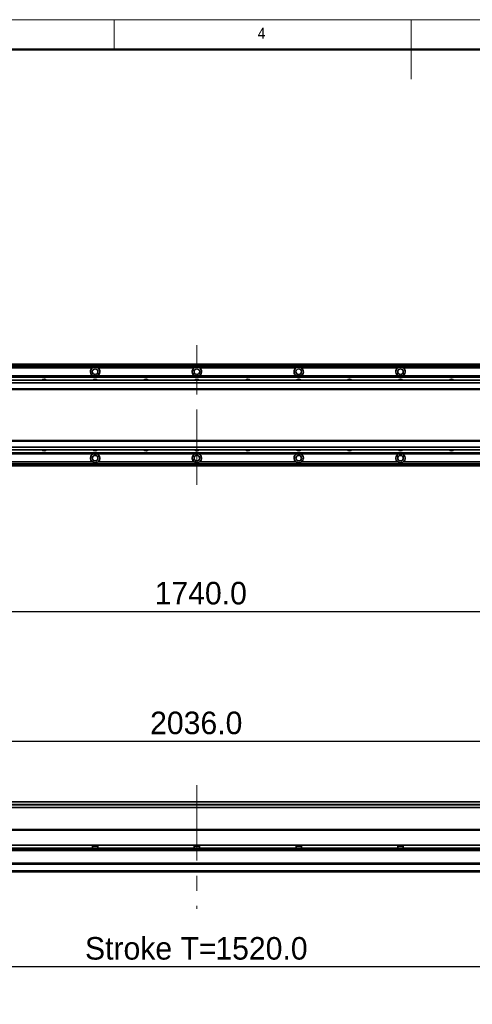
# Model space of a CAD drawing. Header units: millimetres. Extents: x 35 to 2905, y 35 to 2044.
# Tile 6 of 10: x 1008 to 1542, y 882 to 2044. Entities that reach past the tile are written whole.
import ezdxf

# ---------------------------------------------------------------- set-up
doc = ezdxf.new("R2010")
doc.units = ezdxf.units.MM
doc.header["$LTSCALE"] = 7
doc.linetypes.add('CENTERX2', pattern=[20.32, 12.7, -2.54, 2.54, -2.54])
doc.layers.add('黑色实线', color=7, linetype='Continuous')
doc.styles.add('SLDTEXTSTYLE1', font='Gothic.ttf', dxfattribs={"width": 0.913})
doc.styles.add('SLDTEXTSTYLE8', font='txt')
doc.dimstyles.new('SLDDIMSTYLE4', dxfattribs={"dimtxt": 26.6, "dimasz": 14, "dimexe": 0, "dimexo": 0.0625, "dimgap": 6.65, "dimtad": 2, "dimdec": 1, "dimrnd": 1e-09, "dimzin": 4, "dimdsep": 46, "dimtxsty": 'SLDTEXTSTYLE8', "dimsah": 1, "dimcen": 0.09, "dimadec": 0, "dimazin": 1, "dimtfac": 1, "dimtdec": 1, "dimtofl": 0, "dimtmove": 0, "dimatfit": 3, "dimfxl": 0, "dimfrac": 2, "dimtolj": 1, "dimtzin": 12, "dimarcsym": 0})

# ---------------------------------------------------------------- blocks, each defined once
blk = doc.blocks.new('_D_19')
at = {"layer": '黑色实线'}
for p, q in [((347.4, 1463), (347.4, 1338.8)), ((2087.4, 1430.6), (2087.4, 1338.8)), ((347.4, 1345.8), (2087.4, 1345.8))]:
    blk.add_line(p, q, dxfattribs=at)
for points in [[(347.4, 1345.8), (361.4, 1343.7), (361.4, 1347.9)], [(2087.4, 1345.8), (2073.4, 1347.9), (2073.4, 1343.7)]]:
    blk.add_solid(points, dxfattribs=at)
at = {"layer": '黑色实线', "insert": (1167.5, 1380.7), "char_height": 26.6, "attachment_point": 1, "style": 'SLDTEXTSTYLE8'}
blk.add_mtext('1740.0', dxfattribs=at)
blk = doc.blocks.new('_D_21')
at = {"layer": '黑色实线'}
for p, q in [((199.4, 1105.1), (199.4, 1199.7)), ((2235.4, 1105.1), (2235.4, 1199.7)), ((199.4, 1192.7), (2235.4, 1192.7))]:
    blk.add_line(p, q, dxfattribs=at)
for points in [[(199.4, 1192.7), (213.4, 1190.6), (213.4, 1194.8)], [(2235.4, 1192.7), (2221.4, 1194.8), (2221.4, 1190.6)]]:
    blk.add_solid(points, dxfattribs=at)
at = {"layer": '黑色实线', "insert": (1162.2, 1227.6), "char_height": 26.6, "attachment_point": 1, "style": 'SLDTEXTSTYLE8'}
blk.add_mtext('2036.0', dxfattribs=at)
blk = doc.blocks.new('_D_24')
at = {"layer": '黑色实线'}
for p, q in [((440.9, 1082.8), (440.9, 919.7)), ((1960.9, 1079.3), (1960.9, 919.7)), ((440.9, 926.7), (1960.9, 926.7))]:
    blk.add_line(p, q, dxfattribs=at)
for points in [[(440.9, 926.7), (454.9, 924.6), (454.9, 928.8)], [(1960.9, 926.7), (1946.9, 928.8), (1946.9, 924.6)]]:
    blk.add_solid(points, dxfattribs=at)
at = {"layer": '黑色实线', "char_height": 26.6, "attachment_point": 1, "style": 'SLDTEXTSTYLE8'}
for s, insert in [('Stroke T=', (1085.4, 961.6)), ('1520.0', (1239.1, 961.6))]:
    blk.add_mtext(s, dxfattribs=dict(at, insert=insert))

msp = doc.modelspace()

# ---------------------------------------------------------------- linework, layer by layer
at = {"color": 7, "linetype": 'Continuous', "lineweight": 18}
for p, q in [((2905, 2044), (35, 2044)), ((1120, 2009), (1120, 2044)), ((1470, 2044), (1470, 1974)), ((70, 2009), (2870, 2009))]:
    msp.add_line(p, q, dxfattribs=at)
at = {"color": 7, "linetype": 'Continuous', "lineweight": 50}
msp.add_line((2870, 2009), (70, 2009), dxfattribs=at)
at = {"color": 7, "linetype": 'Continuous', "lineweight": 35}
for p, q in [((2019.38, 1637.62), (415.38, 1637.62)), ((415.38, 1637.42), (2019.38, 1637.42)), ((415.38, 1637.22), (2019.38, 1637.22)), ((2019.38, 1637.12), (415.38, 1637.12)), ((2019.38, 1635.12), (415.38, 1635.12)), ((1094.21, 1633.12), (980.55, 1633.12)), ((1214.21, 1633.12), (1100.55, 1633.12)), ((1334.21, 1633.12), (1220.55, 1633.12)), ((1454.21, 1633.12), (1340.55, 1633.12)), ((1574.21, 1633.12), (1460.55, 1633.12)), ((2202.88, 1618.62), (231.88, 1618.62)), ((2202.88, 1615.62), (231.88, 1615.62)), ((442.38, 1623.62), (1992.38, 1623.62)), ((442.38, 1623.32), (1992.38, 1623.32)), ((442.38, 1622.43), (1992.38, 1622.43)), ((442.38, 1622.13), (1992.38, 1622.13)), ((2202.88, 1608.62), (231.88, 1608.62)), ((231.88, 1607.62), (2202.88, 1607.62)), ((2202.88, 1547.62), (231.88, 1547.62)), ((2202.88, 1546.62), (231.88, 1546.62)), ((2202.88, 1539.62), (231.88, 1539.62)), ((2202.88, 1536.62), (231.88, 1536.62)), ((442.38, 1533.11), (1992.38, 1533.11)), ((442.38, 1532.82), (1992.38, 1532.82)), ((442.38, 1531.92), (1992.38, 1531.92)), ((442.38, 1531.63), (1992.38, 1531.63)), ((1094.21, 1522.13), (980.55, 1522.13)), ((1214.21, 1522.13), (1100.55, 1522.13)), ((1334.21, 1522.13), (1220.55, 1522.13)), ((1454.21, 1522.13), (1340.55, 1522.13)), ((1574.21, 1522.13), (1460.55, 1522.13)), ((1988.88, 1520.13), (447.88, 1520.13)), ((1988.88, 1517.62), (447.88, 1517.62)), ((2202.88, 1121.05), (231.88, 1121.05)), ((1988.88, 1114.55), (447.88, 1114.55)), ((1960.88, 1088.64), (357.38, 1088.64)), ((431.88, 1088.7), (1960.88, 1088.7)), ((2047.38, 1070.09), (387.38, 1070.09)), ((1094.21, 1070.09), (1094.21, 1066.69)), ((1100.55, 1066.69), (1100.55, 1070.09)), ((1214.21, 1070.09), (1214.21, 1066.69)), ((1220.55, 1066.69), (1220.55, 1070.09)), ((1334.21, 1070.09), (1334.21, 1066.69)), ((1340.55, 1066.69), (1340.55, 1070.09)), ((1454.21, 1070.09), (1454.21, 1066.69)), ((1460.55, 1066.69), (1460.55, 1070.09)), ((2048.13, 1063.64), (386.62, 1063.64)), ((2047.38, 1066.69), (387.38, 1066.69)), ((1100.55, 1068.69), (1094.21, 1068.69)), ((1220.55, 1068.69), (1214.21, 1068.69)), ((1340.55, 1068.69), (1334.21, 1068.69)), ((1460.55, 1068.69), (1454.21, 1068.69)), ((2223.38, 1048.64), (211.38, 1048.64)), ((2223.38, 1047.64), (211.38, 1047.64)), ((2223.38, 1039.7), (211.38, 1039.7)), ((2223.38, 1038.7), (211.38, 1038.7))]:
    msp.add_line(p, q, dxfattribs=at)
at = {"color": 8, "linetype": 'Continuous', "lineweight": 35}
for p, q in [((2019.38, 1636.62), (415.38, 1636.62)), ((1988.88, 1518.62), (447.88, 1518.62)), ((1992.38, 1118.05), (442.38, 1118.05)), ((1992.38, 1117.55), (442.38, 1117.55)), ((1961.44, 1087.64), (357.38, 1087.64)), ((2047.38, 1064.64), (387.38, 1064.64))]:
    msp.add_line(p, q, dxfattribs=at)
at = {"color": 7, "linetype": 'Continuous', "lineweight": 35}
for centre in [(1097.38, 1628.62), (1217.38, 1628.62), (1337.38, 1628.62), (1457.38, 1628.62), (1097.38, 1526.62), (1217.38, 1526.62), (1337.38, 1526.62), (1457.38, 1526.62)]:
    msp.add_circle(centre, 3.3, dxfattribs=at)
for centre, radius, start, end in [((1097.38, 1628.62), 5.5, 125.18979, 245.50882), ((1097.38, 1628.62), 5.5, 294.49118, 54.81021), ((1217.38, 1628.62), 5.5, 125.18979, 245.50882), ((1217.38, 1628.62), 5.5, 294.49118, 54.81021), ((1337.38, 1628.62), 5.5, 125.18979, 245.50882), ((1337.38, 1628.62), 5.5, 294.49118, 54.81021), ((1457.38, 1628.62), 5.5, 125.18979, 245.50882), ((1457.38, 1628.62), 5.5, 294.49118, 54.81021), ((1037.38, 1616.12), 3.75, 41.91572, 138.08428), ((1097.38, 1616.12), 3.75, 41.91572, 138.08428), ((1157.38, 1616.12), 3.75, 41.91572, 138.08428), ((1217.38, 1616.12), 3.75, 41.91572, 138.08428), ((1277.38, 1616.12), 3.75, 41.91572, 138.08428), ((1337.38, 1616.12), 3.75, 41.91572, 138.08428), ((1397.38, 1616.12), 3.75, 41.91572, 138.08428), ((1457.38, 1616.12), 3.75, 41.91572, 138.08428), ((1517.38, 1616.12), 3.75, 41.91572, 138.08428), ((1037.38, 1539.13), 3.75, 221.91572, 318.08428), ((1097.38, 1539.13), 3.75, 221.91572, 318.08428), ((1157.38, 1539.13), 3.75, 221.91572, 318.08428), ((1217.38, 1539.13), 3.75, 221.91572, 318.08428), ((1277.38, 1539.13), 3.75, 221.91572, 318.08428), ((1337.38, 1539.13), 3.75, 221.91572, 318.08428), ((1397.38, 1539.13), 3.75, 221.91572, 318.08428), ((1457.38, 1539.13), 3.75, 221.91572, 318.08428), ((1517.38, 1539.13), 3.75, 221.91572, 318.08428), ((1097.38, 1526.62), 5.5, 114.49118, 234.81021), ((1097.38, 1526.62), 5.5, 305.18979, 65.50882), ((1217.38, 1526.62), 5.5, 114.49118, 234.81021), ((1217.38, 1526.62), 5.5, 305.18979, 65.50882), ((1337.38, 1526.62), 5.5, 114.49118, 234.81021), ((1337.38, 1526.62), 5.5, 305.18979, 65.50882), ((1457.38, 1526.62), 5.5, 114.49118, 234.81021), ((1457.38, 1526.62), 5.5, 305.18979, 65.50882)]:
    msp.add_arc(centre, radius, start, end, dxfattribs=at)
for points in [[(1100.55, 1633.12), (1100.09, 1633.39), (1099.14, 1633.94), (1097.46, 1634.2), (1095.71, 1633.99), (1094.71, 1633.41), (1094.21, 1633.12)], [(1220.55, 1633.12), (1220.09, 1633.39), (1219.14, 1633.94), (1217.46, 1634.2), (1215.71, 1633.99), (1214.71, 1633.41), (1214.21, 1633.12)], [(1340.55, 1633.12), (1340.09, 1633.39), (1339.14, 1633.94), (1337.46, 1634.2), (1335.71, 1633.99), (1334.71, 1633.41), (1334.21, 1633.12)], [(1460.55, 1633.12), (1460.09, 1633.39), (1459.14, 1633.94), (1457.46, 1634.2), (1455.71, 1633.99), (1454.71, 1633.41), (1454.21, 1633.12)], [(1094.21, 1522.13), (1094.67, 1521.86), (1095.62, 1521.3), (1097.3, 1521.04), (1099.04, 1521.26), (1100.05, 1521.84), (1100.55, 1522.13)], [(1214.21, 1522.13), (1214.67, 1521.86), (1215.62, 1521.3), (1217.3, 1521.04), (1219.04, 1521.26), (1220.05, 1521.84), (1220.55, 1522.13)], [(1334.21, 1522.13), (1334.67, 1521.86), (1335.62, 1521.3), (1337.3, 1521.04), (1339.04, 1521.26), (1340.05, 1521.84), (1340.55, 1522.13)], [(1454.21, 1522.13), (1454.67, 1521.86), (1455.62, 1521.3), (1457.3, 1521.04), (1459.04, 1521.26), (1460.05, 1521.84), (1460.55, 1522.13)]]:
    msp.add_open_spline(points, degree=3, knots=[0, 0, 0, 0, 0.2356941, 0.4864639, 0.7448509, 1, 1, 1, 1], dxfattribs=at)
at = {"layer": '黑色实线', "linetype": 'CENTERX2', "lineweight": 18}
for p, q in [((1217.38, 1495.17), (1217.38, 1660.07)), ((1217.38, 1140.65), (1217.38, 995.05))]:
    msp.add_line(p, q, dxfattribs=at)

# ---------------------------------------------------------------- texts
at = {"color": 7, "linetype": 'Continuous', "lineweight": 0, "insert": (1289.17, 2034.52), "char_height": 12.96, "attachment_point": 1, "style": 'SLDTEXTSTYLE1'}
msp.add_mtext('4', dxfattribs=at)

# ---------------------------------------------------------------- dimensions: what is measured, and where the dimension line sits
at = {"layer": '黑色实线'}
for base, p1, p2, picture, middle in [((2087.38, 1345.82), (347.38, 1471.88), (2087.38, 1439.51), '_D_19', (1219.47, 1345.82)), ((2235.38, 1192.7), (199.38, 1096.2), (2235.38, 1096.2), '_D_21', (1214.22, 1192.7))]:
    dim = msp.add_linear_dim(base=base, p1=p1, p2=p2, dimstyle='SLDDIMSTYLE4', dxfattribs=at)
    dim.commit()
    dim.dimension.update_dxf_attribs({"geometry": picture, "text_midpoint": middle, "dimtype": 160})
dim = msp.add_linear_dim(base=(1960.88, 926.7), p1=(440.88, 1091.7), p2=(1960.88, 1088.2), angle=0, text='Stroke T=<>', dimstyle='SLDDIMSTYLE4', dxfattribs=at)
dim.commit()
dim.dimension.update_dxf_attribs({"geometry": '_D_24', "text_midpoint": (1214.22, 926.7), "dimtype": 160})

doc.saveas('drawing.dxf')
